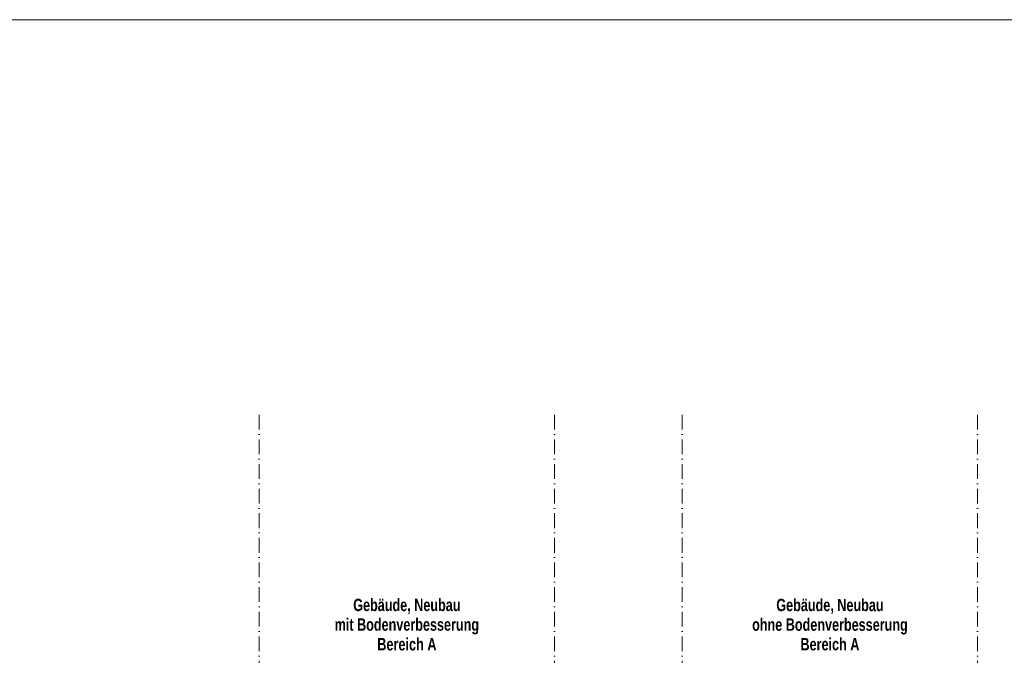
# Model space of a CAD drawing. Header units: metres. Extents: x -177922 to 5550634, y -507967 to 368279.
# Tile 121 of 125: x 5527737 to 5537737, y 361820 to 368279. Entities that reach past the tile are written whole.
import ezdxf

# ---------------------------------------------------------------- set-up
doc = ezdxf.new("R2010")
doc.units = ezdxf.units.M
doc.header["$LTSCALE"] = 0.05
doc.linetypes.add('Kanal', pattern=[5000, 3000, -1000, 0, -1000])
doc.layers.add('A_6_BE_Linien', color=7, linetype='Continuous')
doc.layers.add('A_6_BE_Text', color=7, linetype='Continuous')
doc.styles.add('ERSTELLTER_STIL_5', font='txt')

msp = doc.modelspace()

# ---------------------------------------------------------------- linework, layer by layer
at = {"color": 7, "linetype": 'Kanal', "lineweight": 18}
for p, q in [((5530168.925, 364263.677), (5530168.925, 354759.095)), ((5533168.925, 364263.677), (5533168.925, 354759.095)), ((5534466.069, 364263.677), (5534466.069, 354759.095)), ((5537466.069, 364263.677), (5537466.069, 354759.095))]:
    msp.add_line(p, q, dxfattribs=at)
at = {"layer": 'A_6_BE_Linien', "color": 1, "linetype": 'Continuous', "lineweight": 18}
msp.add_lwpolyline([(5505685.302, 368278.972), (5550633.924, 368278.972), (5550633.924, 347732.752), (5505685.302, 347732.752)], close=True, dxfattribs=at)

# ---------------------------------------------------------------- texts
at = {"layer": 'A_6_BE_Text', "color": 7, "linetype": 'Continuous', "lineweight": 18, "char_height": 125, "attachment_point": 5, "style": 'ERSTELLTER_STIL_5'}
for s, insert, line_spacing_factor in [('\\A1;{\\pqc;\\fSwis721 LtCn BT|b1|i0|c0|p0;\\W1.000000;Gebäude, Neubau\\P\\pqc;\\fSwis721 LtCn BT|b1|i0|c0|p0;\\W1.000000;mit Bodenverbesserung\\P\\pqc;\\fSwis721 LtCn BT|b1|i0|c0|p0;\\H1.006430x;\\W1.000000;Bereich \\fSwis721 LtCn BT|b1|i0|c0|p0;\\H0.993611x;\\W1.000000;A}', (5531668.925, 362131.565), 0.956486), ('\\A1;{\\pqc;\\fSwis721 LtCn BT|b1|i0|c0|p0;\\W1.000000;Gebäude, Neubau\\P\\pqc;\\fSwis721 LtCn BT|b1|i0|c0|p0;\\W1.000000;ohne Bodenverbesserung\\P\\pqc;\\fSwis721 LtCn BT|b1|i0|c0|p0;\\W1.000000;Bereich \\fSwis721 LtCn BT|b1|i0|c0|p0;\\W1.000000;A}', (5535966.069, 362131.453), 0.955862)]:
    msp.add_mtext(s, dxfattribs=dict(at, insert=insert, line_spacing_factor=line_spacing_factor))

doc.saveas('drawing.dxf')
